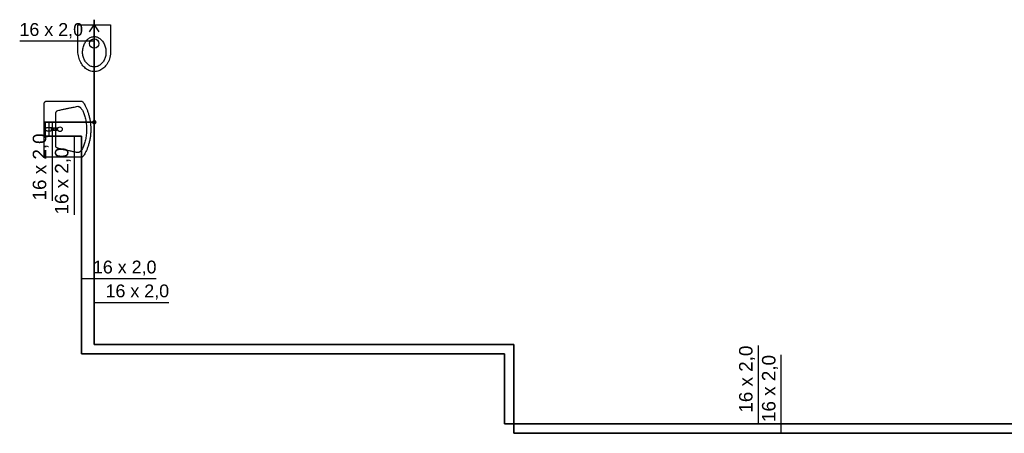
# Model space of a CAD drawing. Extents: x -69357 to 44456, y -75057 to 4617.
# Tile 14 of 23: x 23409 to 33932, y -41659 to -37244. Entities that reach past the tile are written whole.
import ezdxf
from ezdxf.lldxf.tags import DXFTag

# ---------------------------------------------------------------- set-up
doc = ezdxf.new("R2010")
doc.units = 0
doc.layers.add('IS_Ciepła_woda', color=1, linetype='DASHDOT', lineweight=35)
doc.layers.add('IS_Zimna_woda', color=5, linetype='SOLID', lineweight=35)
doc.layers.add('IS_Odbiorniki', color=18, linetype='SOLID')
doc.layers.add('IS_Opisy_działek_Wodociag', color=18, linetype='SOLID')
doc.styles.get("Standard").update_dxf_attribs({"font": 'arial.ttf'})
tags = doc.linetypes.add('DASHDOT', pattern=[20, 10, -5, 0, -5]).pattern_tags.tags
tags[10:11] = [DXFTag(74, 4), DXFTag(75, 0), DXFTag(340, '0'), DXFTag(46, 0.0), DXFTag(50, 0.0), DXFTag(44, 0.0), DXFTag(45, 0.0)]
tags[8:9] = [DXFTag(74, 4), DXFTag(75, 0), DXFTag(340, '0'), DXFTag(46, 0.0), DXFTag(50, 0.0), DXFTag(44, 0.0), DXFTag(45, 0.0)]
tags[6:7] = [DXFTag(74, 4), DXFTag(75, 0), DXFTag(340, '0'), DXFTag(46, 0.0), DXFTag(50, 0.0), DXFTag(44, 0.0), DXFTag(45, 0.0)]
tags[4:5] = [DXFTag(74, 4), DXFTag(75, 0), DXFTag(340, '0'), DXFTag(46, 0.0), DXFTag(50, 0.0), DXFTag(44, 0.0), DXFTag(45, 0.0)]
tags = doc.linetypes.add('SOLID', pattern=[10, 10, 0]).pattern_tags.tags
tags[6:7] = [DXFTag(74, 4), DXFTag(75, 0), DXFTag(340, '0'), DXFTag(46, 0.0), DXFTag(50, 0.0), DXFTag(44, 0.0), DXFTag(45, 0.0)]
tags[4:5] = [DXFTag(74, 4), DXFTag(75, 0), DXFTag(340, '0'), DXFTag(46, 0.0), DXFTag(50, 0.0), DXFTag(44, 0.0), DXFTag(45, 0.0)]

msp = doc.modelspace()

# ---------------------------------------------------------------- hatches: boundary and pattern name
at = {"layer": 'IS_Opisy_działek_Wodociag'}
h = msp.add_hatch(color=5, dxfattribs=at)
edge = h.paths.add_edge_path()
edge.add_arc((24206, -38338), 24, 0, 360)

# ---------------------------------------------------------------- linework, layer by layer
at = {"layer": 'IS_Ciepła_woda', "ltscale": 10}
for p, q in [((23669, -38488), (24071, -38488)), ((24071, -38488), (24071, -40811)), ((24071, -40811), (28590, -40811)), ((28590, -40811), (28590, -41559)), ((28590, -41559), (37174, -41559))]:
    msp.add_line(p, q, dxfattribs=at)
at = {"layer": 'IS_Odbiorniki', "ltscale": 10}
for p, q in [((24206, -37249), (24206, -37299)), ((24156, -37374), (24206, -37299)), ((24206, -37299), (24256, -37374)), ((24206, -37399), (24206, -37374)), ((23669, -38343), (23669, -38333)), ((23669, -38333), (23684, -38333)), ((23684, -38343), (23669, -38343)), ((23684, -38333), (23684, -38343)), ((23684, -38343), (23684, -38343)), ((23809, -38403), (23744, -38403)), ((23744, -38403), (23744, -38423)), ((23809, -38423), (23809, -38403)), ((23669, -38493), (23669, -38483)), ((23669, -38483), (23684, -38483)), ((23684, -38493), (23669, -38493)), ((23684, -38483), (23684, -38493)), ((23684, -38493), (23684, -38493)), ((23744, -38423), (23809, -38423)), ((23809, -38423), (23809, -38423))]:
    msp.add_line(p, q, dxfattribs=at)
for centre, major_axis in [((24206, -37499), (50.1, 0)), ((23839, -38413), (25, 0))]:
    msp.add_ellipse(centre, major_axis=major_axis, ratio=1, dxfattribs=at)
for points, knots in [([(24031, -37579), (24031, -37579), (24031, -37578), (24031, -37576), (24031, -37572), (24031, -37564), (24031, -37550), (24031, -37531), (24031, -37504), (24031, -37468), (24031, -37422), (24031, -37364), (24031, -37322), (24031, -37299)], [0, 0, 0, 0, 0.210368, 1.682945, 5.67994, 13.463561, 26.296018, 45.439519, 72.156273, 107.70849, 153.358377, 210.368144, 280, 280, 280, 280]), ([(24031, -37299), (24046, -37299), (24072, -37299), (24109, -37299), (24141, -37299), (24169, -37299), (24195, -37299), (24221, -37299), (24247, -37299), (24275, -37299), (24306, -37299), (24342, -37299), (24368, -37299), (24381, -37299)], [0, 0, 0, 0, 42.749812, 79.18858, 110.69121, 138.632607, 164.387678, 189.33133, 214.838467, 242.283997, 273.042825, 308.489857, 350, 350, 350, 350]), ([(24381, -37299), (24381, -37321), (24381, -37361), (24381, -37415), (24381, -37457), (24381, -37489), (24381, -37512), (24381, -37529), (24381, -37541), (24381, -37550), (24381, -37559), (24381, -37568), (24381, -37575), (24381, -37579)], [0, 0, 0, 0, 67.377911, 120.758828, 162.013524, 193.012772, 215.627348, 231.728024, 243.185575, 251.870774, 259.654395, 268.407213, 280, 280, 280, 280]), ([(24081, -37594), (24081, -37585), (24082, -37568), (24086, -37543), (24093, -37520), (24102, -37499), (24113, -37480), (24125, -37463), (24140, -37449), (24155, -37438), (24171, -37430), (24189, -37425), (24200, -37424), (24206, -37424)], [0, 0, 0, 0, 26.538312, 51.717566, 75.643836, 98.403624, 120.071454, 140.720088, 160.433656, 179.32381, 197.548417, 215.330845, 232.975446, 232.975446, 232.975446, 232.975446]), ([(24206, -37424), (24212, -37424), (24224, -37425), (24241, -37430), (24258, -37439), (24273, -37451), (24287, -37465), (24300, -37482), (24311, -37501), (24320, -37522), (24326, -37544), (24330, -37569), (24331, -37585), (24331, -37594)], [0, 0, 0, 0, 17.65585, 35.522818, 53.93148, 73.088506, 93.103911, 114.021371, 135.845382, 158.563675, 182.165373, 206.655844, 232.068933, 232.068933, 232.068933, 232.068933]), ([(24206, -37799), (24198, -37799), (24182, -37797), (24158, -37790), (24135, -37779), (24113, -37764), (24094, -37746), (24076, -37724), (24061, -37700), (24048, -37673), (24039, -37643), (24033, -37612), (24031, -37590), (24031, -37579)], [0, 0, 0, 0, 24.47033, 49.156604, 74.391379, 100.387302, 127.26732, 155.096669, 183.912145, 213.747359, 244.653998, 276.719419, 310.080572, 310.080572, 310.080572, 310.080572]), ([(24206, -37749), (24200, -37749), (24189, -37747), (24171, -37742), (24155, -37734), (24140, -37722), (24126, -37709), (24113, -37693), (24102, -37676), (24093, -37657), (24087, -37636), (24082, -37615), (24081, -37601), (24081, -37594)], [0, 0, 0, 0, 17.654693, 35.498466, 53.809099, 72.719026, 92.2522, 112.360669, 132.955844, 153.934453, 175.200966, 196.68832, 218.378216, 218.378216, 218.378216, 218.378216]), ([(24381, -37579), (24381, -37590), (24380, -37613), (24374, -37645), (24365, -37675), (24352, -37702), (24337, -37727), (24319, -37748), (24299, -37766), (24278, -37780), (24255, -37791), (24231, -37797), (24215, -37799), (24206, -37799)], [0, 0, 0, 0, 34.48607, 67.23853, 98.467431, 128.343562, 157.006402, 184.575817, 211.16743, 236.911467, 261.974495, 286.582571, 311.042536, 311.042536, 311.042536, 311.042536]), ([(24331, -37594), (24331, -37601), (24330, -37615), (24326, -37636), (24320, -37657), (24311, -37676), (24300, -37693), (24287, -37709), (24273, -37722), (24258, -37734), (24241, -37742), (24224, -37747), (24212, -37749), (24206, -37749)], [0, 0, 0, 0, 21.689896, 43.17725, 64.443762, 85.422372, 106.017546, 126.126016, 145.65919, 164.569117, 182.879749, 200.723523, 218.378216, 218.378216, 218.378216, 218.378216]), ([(23669, -38143), (23669, -38142), (23670, -38139), (23670, -38135), (23672, -38131), (23673, -38128), (23676, -38124), (23678, -38121), (23682, -38118), (23685, -38116), (23690, -38114), (23694, -38113), (23698, -38113), (23699, -38113)], [0, 0, 0, 0, 4.087166, 8.167553, 12.237717, 16.300948, 20.370676, 24.473659, 28.652462, 32.966514, 37.491164, 42.314658, 47.533744, 47.533744, 47.533744, 47.533744]), ([(23669, -38688), (23669, -38669), (23669, -38633), (23669, -38583), (23669, -38538), (23669, -38498), (23669, -38459), (23669, -38420), (23669, -38378), (23669, -38331), (23669, -38277), (23669, -38213), (23669, -38168), (23669, -38143)], [0, 0, 0, 0, 57.885049, 107.543201, 151.160781, 190.924117, 229.019534, 267.633358, 308.951916, 355.161533, 408.448535, 470.999249, 545, 545, 545, 545]), ([(23699, -38113), (23712, -38113), (23738, -38113), (23775, -38113), (23811, -38113), (23847, -38113), (23881, -38113), (23914, -38113), (23946, -38113), (23978, -38113), (24009, -38113), (24039, -38113), (24059, -38113), (24069, -38113)], [0, 0, 0, 0, 38.820436, 76.265965, 112.449286, 147.483095, 181.48009, 214.552968, 246.814425, 278.37716, 309.353869, 339.85725, 370, 370, 370, 370]), ([(23814, -38213), (23822, -38211), (23837, -38208), (23857, -38204), (23876, -38200), (23893, -38196), (23910, -38192), (23927, -38189), (23944, -38185), (23962, -38182), (23982, -38178), (24005, -38173), (24021, -38170), (24029, -38168)], [0, 0, 0, 0, 23.597915, 44.533547, 63.452395, 80.999999, 97.82194, 114.56381, 131.871182, 150.389576, 170.764456, 193.641236, 219.665302, 219.665302, 219.665302, 219.665302]), ([(24029, -38168), (24030, -38168), (24032, -38168), (24035, -38169), (24038, -38169), (24040, -38170), (24043, -38171), (24046, -38173), (24049, -38174), (24051, -38176), (24054, -38178), (24057, -38181), (24059, -38182), (24059, -38183)], [0, 0, 0, 0, 2.730089, 5.482602, 8.279423, 11.141422, 14.088083, 17.137266, 20.305101, 23.605975, 27.052613, 30.656194, 34.426501, 34.426501, 34.426501, 34.426501]), ([(24059, -38183), (24062, -38186), (24067, -38192), (24075, -38204), (24083, -38219), (24090, -38236), (24098, -38256), (24105, -38278), (24112, -38302), (24117, -38328), (24121, -38355), (24124, -38384), (24124, -38403), (24124, -38413)], [0, 0, 0, 0, 11.11601, 25.121836, 41.816102, 60.957078, 82.291121, 105.564976, 130.532717, 156.960817, 184.632733, 213.353643, 242.955681, 242.955681, 242.955681, 242.955681]), ([(24069, -38113), (24072, -38113), (24079, -38118), (24089, -38128), (24100, -38144), (24111, -38165), (24124, -38191), (24135, -38222), (24146, -38255), (24156, -38292), (24163, -38331), (24168, -38372), (24169, -38399), (24169, -38413)], [0, 0, 0, 0, 8.69653, 22.807466, 42.395787, 66.951831, 95.843953, 128.414511, 164.013088, 202.014852, 241.835972, 282.950479, 324.911007, 324.911007, 324.911007, 324.911007]), ([(23794, -38243), (23794, -38242), (23795, -38240), (23795, -38237), (23796, -38234), (23798, -38231), (23800, -38228), (23802, -38225), (23804, -38222), (23806, -38219), (23809, -38217), (23812, -38215), (23813, -38214), (23814, -38213)], [0, 0, 0, 0, 2.850128, 5.948498, 9.267958, 12.764317, 16.383877, 20.067987, 23.756116, 27.388356, 30.908007, 34.26493, 37.420569, 37.420569, 37.420569, 37.420569]), ([(23794, -38593), (23794, -38583), (23794, -38561), (23794, -38529), (23794, -38497), (23794, -38464), (23794, -38431), (23794, -38398), (23794, -38366), (23794, -38334), (23794, -38303), (23794, -38273), (23794, -38253), (23794, -38243)], [0, 0, 0, 0, 31.705485, 63.974455, 96.626597, 129.481593, 162.359128, 195.078888, 227.460556, 259.323817, 290.488355, 320.773854, 350, 350, 350, 350]), ([(23684, -38493), (23684, -38490), (23684, -38482), (23684, -38469), (23684, -38454), (23684, -38438), (23684, -38422), (23684, -38405), (23684, -38388), (23684, -38372), (23684, -38358), (23684, -38345), (23684, -38337), (23684, -38333)], [0, 0, 0, 0, 10.826446, 23.884298, 38.677686, 54.710744, 71.487603, 88.512397, 105.289256, 121.322314, 136.115702, 149.173554, 160, 160, 160, 160]), ([(23684, -38333), (23684, -38333), (23685, -38333), (23685, -38333), (23686, -38333), (23686, -38333), (23688, -38333), (23689, -38333), (23691, -38333), (23692, -38333), (23695, -38333), (23697, -38333), (23699, -38333), (23699, -38333)], [0, 0, 0, 0, 0.123967, 0.495868, 1.115702, 1.983471, 3.099174, 4.46281, 6.07438, 7.933884, 10.041322, 12.396694, 15, 15, 15, 15]), ([(23684, -38413), (23684, -38412), (23685, -38410), (23685, -38408), (23686, -38405), (23688, -38403), (23690, -38400), (23692, -38398), (23694, -38397), (23696, -38395), (23699, -38394), (23702, -38393), (23703, -38393), (23704, -38393)], [0, 0, 0, 0, 2.730365, 5.492916, 8.300583, 11.150751, 14.030355, 16.920408, 19.800013, 22.650181, 25.457847, 28.220398, 30.950763, 30.950763, 30.950763, 30.950763]), ([(23699, -38333), (23701, -38333), (23703, -38333), (23707, -38334), (23709, -38334), (23712, -38335), (23714, -38337), (23716, -38338), (23717, -38341), (23718, -38343), (23719, -38346), (23719, -38350), (23719, -38352), (23719, -38353)], [0, 0, 0, 0, 3.848852, 7.245675, 10.248915, 12.93879, 15.422962, 17.834881, 20.319053, 23.008928, 26.012168, 29.408991, 33.257843, 33.257843, 33.257843, 33.257843]), ([(23704, -38393), (23705, -38393), (23706, -38393), (23707, -38393), (23709, -38393), (23710, -38393), (23712, -38393), (23713, -38393), (23715, -38393), (23717, -38393), (23719, -38393), (23722, -38393), (23724, -38393), (23724, -38393)], [0, 0, 0, 0, 1.367393, 2.757325, 4.192337, 5.694966, 7.287754, 8.993238, 10.833959, 12.832457, 15.01127, 17.392938, 20, 20, 20, 20]), ([(23719, -38353), (23719, -38356), (23719, -38362), (23719, -38372), (23719, -38383), (23719, -38395), (23719, -38407), (23719, -38419), (23719, -38431), (23719, -38443), (23719, -38454), (23719, -38464), (23719, -38470), (23719, -38473)], [0, 0, 0, 0, 8.880541, 18.978212, 30.022539, 41.74305, 53.869271, 66.130729, 78.25695, 89.977461, 101.021788, 111.119459, 120, 120, 120, 120]), ([(23724, -38393), (23727, -38393), (23731, -38393), (23738, -38394), (23744, -38395), (23750, -38397), (23756, -38398), (23761, -38400), (23766, -38403), (23769, -38405), (23772, -38408), (23774, -38410), (23774, -38412), (23774, -38413)], [0, 0, 0, 0, 6.803648, 13.52598, 20.079737, 26.374038, 32.317128, 37.819625, 42.799341, 47.189881, 50.958164, 54.142499, 56.927881, 56.927881, 56.927881, 56.927881]), ([(23704, -38433), (23703, -38433), (23702, -38433), (23699, -38432), (23696, -38431), (23694, -38430), (23692, -38428), (23690, -38426), (23688, -38424), (23686, -38421), (23685, -38419), (23685, -38416), (23684, -38414), (23684, -38413)], [0, 0, 0, 0, 2.730365, 5.492916, 8.300583, 11.150751, 14.030355, 16.920408, 19.800013, 22.650181, 25.457847, 28.220398, 30.950763, 30.950763, 30.950763, 30.950763]), ([(23699, -38493), (23699, -38493), (23697, -38493), (23695, -38493), (23692, -38493), (23691, -38493), (23689, -38493), (23688, -38493), (23686, -38493), (23686, -38493), (23685, -38493), (23685, -38493), (23684, -38493), (23684, -38493)], [0, 0, 0, 0, 2.603306, 4.958678, 7.066116, 8.92562, 10.53719, 11.900826, 13.016529, 13.884298, 14.504132, 14.876033, 15, 15, 15, 15]), ([(23719, -38473), (23719, -38474), (23719, -38476), (23719, -38479), (23718, -38481), (23717, -38484), (23716, -38486), (23714, -38488), (23712, -38490), (23710, -38491), (23707, -38492), (23703, -38493), (23701, -38493), (23699, -38493)], [0, 0, 0, 0, 2.722757, 5.426916, 8.102272, 10.750398, 13.387984, 16.049728, 18.789505, 21.678503, 24.800187, 28.243676, 32.097914, 32.097914, 32.097914, 32.097914]), ([(23724, -38433), (23724, -38433), (23723, -38433), (23721, -38433), (23719, -38433), (23717, -38433), (23715, -38433), (23713, -38433), (23711, -38433), (23709, -38433), (23708, -38433), (23706, -38433), (23705, -38433), (23704, -38433)], [0, 0, 0, 0, 1.48009, 3.163035, 5.003757, 6.957175, 8.978212, 11.021788, 13.042825, 14.996243, 16.836965, 18.51991, 20, 20, 20, 20]), ([(23774, -38413), (23774, -38414), (23774, -38416), (23772, -38419), (23769, -38421), (23766, -38424), (23761, -38426), (23756, -38428), (23750, -38430), (23744, -38431), (23738, -38432), (23731, -38433), (23727, -38433), (23724, -38433)], [0, 0, 0, 0, 2.785382, 5.969717, 9.738, 14.12854, 19.108256, 24.610753, 30.553843, 36.848144, 43.401901, 50.124233, 56.927881, 56.927881, 56.927881, 56.927881]), ([(24124, -38413), (24124, -38423), (24124, -38443), (24121, -38472), (24117, -38499), (24112, -38526), (24105, -38550), (24098, -38573), (24090, -38594), (24083, -38612), (24075, -38627), (24067, -38639), (24062, -38646), (24059, -38648)], [0, 0, 0, 0, 29.718432, 58.757268, 86.900903, 113.90655, 139.510248, 163.432086, 185.381138, 205.060926, 222.177079, 236.451519, 247.656957, 247.656957, 247.656957, 247.656957]), ([(24169, -38413), (24169, -38428), (24168, -38457), (24163, -38499), (24156, -38539), (24146, -38575), (24135, -38609), (24124, -38638), (24111, -38664), (24100, -38684), (24089, -38699), (24079, -38709), (24072, -38713), (24069, -38713)], [0, 0, 0, 0, 44.212578, 86.714813, 127.200173, 165.289213, 200.545007, 232.487153, 260.605867, 284.379847, 303.309117, 317.00778, 325.616238, 325.616238, 325.616238, 325.616238]), ([(23819, -38618), (23818, -38618), (23815, -38617), (23812, -38615), (23808, -38613), (23805, -38611), (23803, -38609), (23800, -38606), (23798, -38604), (23796, -38601), (23795, -38599), (23795, -38596), (23794, -38594), (23794, -38593)], [0, 0, 0, 0, 4.23186, 8.300967, 12.201488, 15.928438, 19.478672, 22.852172, 26.053677, 29.094753, 31.996253, 34.790907, 37.525347, 37.525347, 37.525347, 37.525347]), ([(24029, -38663), (24021, -38661), (24005, -38658), (23982, -38653), (23961, -38649), (23941, -38645), (23922, -38641), (23905, -38637), (23887, -38633), (23870, -38630), (23854, -38626), (23837, -38622), (23825, -38620), (23819, -38618)], [0, 0, 0, 0, 25.380617, 48.754154, 70.399207, 90.594363, 109.618218, 127.749393, 145.266562, 162.448468, 179.573941, 196.921895, 214.771316, 214.771316, 214.771316, 214.771316]), ([(23699, -38713), (23698, -38713), (23694, -38713), (23690, -38712), (23685, -38711), (23682, -38710), (23678, -38708), (23676, -38705), (23673, -38702), (23672, -38699), (23670, -38696), (23670, -38692), (23669, -38690), (23669, -38688)], [0, 0, 0, 0, 5.212334, 9.977407, 14.351203, 18.398421, 22.192846, 25.816141, 29.3545, 32.893434, 36.512099, 40.278977, 44.24991, 44.24991, 44.24991, 44.24991]), ([(24069, -38713), (24053, -38713), (24023, -38713), (23980, -38713), (23941, -38713), (23905, -38713), (23872, -38713), (23842, -38713), (23813, -38713), (23785, -38713), (23757, -38713), (23728, -38713), (23709, -38713), (23699, -38713)], [0, 0, 0, 0, 47.836213, 90.871525, 129.759579, 165.15402, 197.70849, 228.076634, 256.912096, 284.86852, 312.599549, 340.758828, 370, 370, 370, 370]), ([(24059, -38648), (24059, -38649), (24057, -38651), (24054, -38653), (24051, -38655), (24049, -38657), (24046, -38659), (24043, -38660), (24040, -38661), (24038, -38662), (24035, -38663), (24032, -38663), (24030, -38663), (24029, -38663)], [0, 0, 0, 0, 3.770307, 7.373888, 10.820526, 14.1214, 17.289235, 20.338418, 23.285079, 26.147078, 28.9439, 31.696412, 34.426501, 34.426501, 34.426501, 34.426501])]:
    msp.add_open_spline(points, degree=3, knots=knots, dxfattribs=at)
at = {"layer": 'IS_Opisy_działek_Wodociag', "ltscale": 10}
for p, q in [((24206, -37471), (23409, -37471)), ((23755, -38338), (23755, -39176)), ((23992, -38488), (23992, -39326)), ((24071, -40007), (24868, -40007)), ((24206, -40262), (25004, -40262)), ((31304, -41559), (31304, -40722)), ((31549, -41659), (31549, -40822))]:
    msp.add_line(p, q, dxfattribs=at)
at = {"layer": 'IS_Zimna_woda', "ltscale": 10}
for p, q in [((24206, -38338), (24206, -37244)), ((24206, -38338), (23669, -38338)), ((24206, -38338), (24206, -40711)), ((24206, -40711), (28690, -40711)), ((28690, -40711), (28690, -41659)), ((28690, -41659), (37374, -41659))]:
    msp.add_line(p, q, dxfattribs=at)

# ---------------------------------------------------------------- texts
at = {"layer": 'IS_Opisy_działek_Wodociag', "ltscale": 10, "char_height": 136.8}
for insert, attachment_point in [((24086, -37442), 9), ((24191, -39978), 7), ((24326, -40233), 7)]:
    msp.add_mtext('\\fArial|b0|i0;16 x 2,0', dxfattribs=dict(at, insert=insert, attachment_point=attachment_point))
at = {"layer": 'IS_Opisy_działek_Wodociag', "ltscale": 10, "char_height": 144, "rotation": 90}
for insert, attachment_point in [((23719, -38458), 9), ((23956, -38608), 9), ((31268, -41439), 7), ((31513, -41539), 7)]:
    msp.add_mtext('\\fArial|b0|i0;16 x 2,0', dxfattribs=dict(at, insert=insert, attachment_point=attachment_point))

doc.saveas('drawing.dxf')
